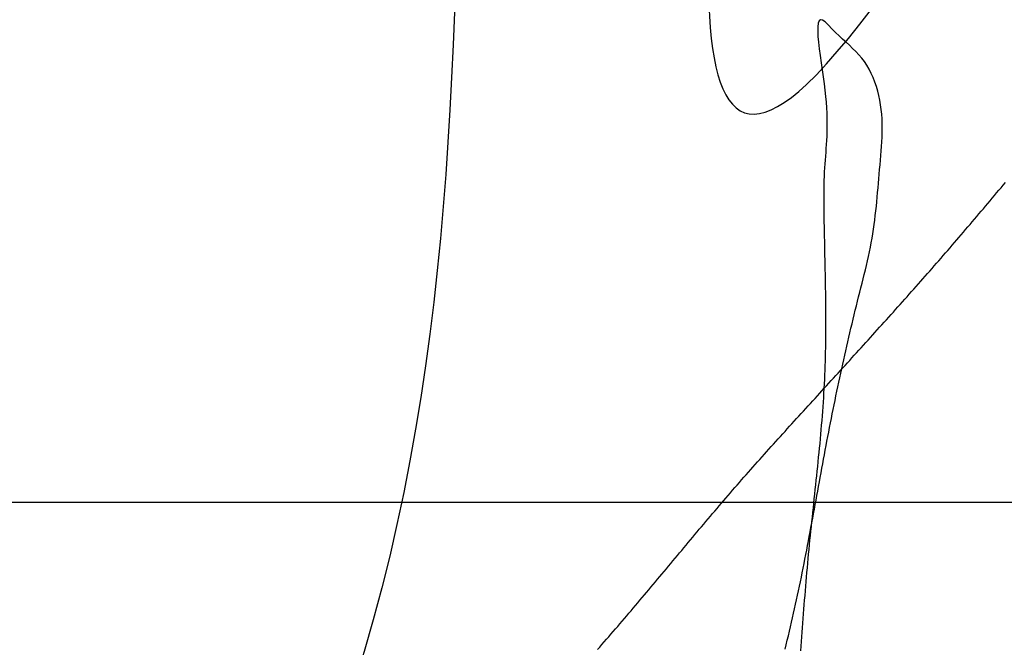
# Model space of a CAD drawing. Header units: millimetres. Extents: x 523431 to 527346, y -48565 to -47721.
# Tile 47 of 217: x 524186.47 to 524189.49, y -47993.19 to -47991.27. Entities that reach past the tile are written whole.
import ezdxf

# ---------------------------------------------------------------- set-up
doc = ezdxf.new("R2010")
doc.units = ezdxf.units.MM

# ---------------------------------------------------------------- blocks, each defined once
blk = doc.blocks.new('A$C0BD840A7')
at = {"color": 5, "start_tangent": (0.355599, 0.934638), "end_tangent": (0, -1)}
blk.add_spline([(4.6109, 9.5897), (3.9309, 10.3285), (3.4819, 9.5712), (2.3569, 2.7773), (1.0659, 1.7115), (-0.0007, 2.7212), (1.7395, 3.9553), (2.1043, 3.0016)], degree=3, dxfattribs=at)
at = {"color": 5, "start_tangent": (-0.346197, 0.938162)}
blk.add_spline([(4.2345, 8.3685), (4.2345, 5.7174), (5.168, 6.9938), (5.168, 5.9138), (5.168, 5.842), (5.1593, 5.842), (5.1712, 5.842)], degree=3, dxfattribs=at)

msp = doc.modelspace()

# ---------------------------------------------------------------- linework, layer by layer
at = {"color": 174}
for p, q in [((524188.9234, -47991.2761), (524188.922, -47991.2868)), ((524188.9263, -47991.2689), (524188.9234, -47991.2761)), ((524188.9307, -47991.2656), (524188.9263, -47991.2689)), ((524188.9369, -47991.2666), (524188.9307, -47991.2656)), ((524188.945, -47991.2724), (524188.9369, -47991.2666)), ((524188.9549, -47991.2821), (524188.945, -47991.2724)), ((524188.922, -47991.2868), (524188.9218, -47991.3004)), ((524188.9218, -47991.3004), (524188.9226, -47991.3165)), ((524188.9656, -47991.2935), (524188.9549, -47991.2821)), ((524188.9765, -47991.3045), (524188.9656, -47991.2935)), ((524188.9873, -47991.3149), (524188.9765, -47991.3045)), ((524188.9226, -47991.3165), (524188.9242, -47991.3348)), ((524188.9242, -47991.3348), (524188.9265, -47991.3546)), ((524188.9981, -47991.3249), (524188.9873, -47991.3149)), ((524189.0087, -47991.3345), (524188.9981, -47991.3249)), ((524189.019, -47991.3439), (524189.0087, -47991.3345)), ((524188.9265, -47991.3546), (524188.9293, -47991.3756)), ((524189.0291, -47991.3534), (524189.019, -47991.3439)), ((524189.0388, -47991.3629), (524189.0291, -47991.3534)), ((524189.0481, -47991.3728), (524189.0388, -47991.3629)), ((524188.9293, -47991.3756), (524188.9324, -47991.3973)), ((524188.9324, -47991.3973), (524188.9356, -47991.4192)), ((524189.0569, -47991.383), (524189.0481, -47991.3728)), ((524189.0652, -47991.3939), (524189.0569, -47991.383)), ((524189.0728, -47991.4054), (524189.0652, -47991.3939)), ((524188.9356, -47991.4192), (524188.9387, -47991.4409)), ((524189.0798, -47991.4175), (524189.0728, -47991.4054)), ((524189.0863, -47991.4301), (524189.0798, -47991.4175)), ((524188.9387, -47991.4409), (524188.9415, -47991.4619)), ((524189.0921, -47991.4431), (524189.0863, -47991.4301)), ((524189.0974, -47991.4566), (524189.0921, -47991.4431)), ((524189.1021, -47991.4703), (524189.0974, -47991.4566)), ((524188.9415, -47991.4619), (524188.9439, -47991.4819)), ((524188.9439, -47991.4819), (524188.9458, -47991.5009)), ((524189.1062, -47991.4842), (524189.1021, -47991.4703)), ((524189.1097, -47991.4983), (524189.1062, -47991.4842)), ((524188.9458, -47991.5009), (524188.9474, -47991.5188)), ((524188.9474, -47991.5188), (524188.9485, -47991.5358)), ((524189.1126, -47991.5124), (524189.1097, -47991.4983)), ((524189.115, -47991.5266), (524189.1126, -47991.5124)), ((524188.9485, -47991.5358), (524188.9494, -47991.552)), ((524189.1169, -47991.5407), (524189.115, -47991.5266)), ((524189.1182, -47991.5549), (524189.1169, -47991.5407)), ((524188.9494, -47991.552), (524188.9499, -47991.5674)), ((524188.9499, -47991.5674), (524188.9501, -47991.5821)), ((524189.1192, -47991.5691), (524189.1182, -47991.5549)), ((524189.1197, -47991.5832), (524189.1192, -47991.5691)), ((524188.9499, -47991.6097), (524188.9494, -47991.6228)), ((524188.9501, -47991.5962), (524188.9499, -47991.6097)), ((524188.9501, -47991.5821), (524188.9501, -47991.5962)), ((524189.1199, -47991.5974), (524189.1197, -47991.5832)), ((524189.1197, -47991.6115), (524189.1199, -47991.5974)), ((524188.9489, -47991.6355), (524188.9481, -47991.6479)), ((524188.9494, -47991.6228), (524188.9489, -47991.6355)), ((524189.1178, -47991.654), (524189.1186, -47991.6399)), ((524189.1186, -47991.6399), (524189.1193, -47991.6257)), ((524189.1193, -47991.6257), (524189.1197, -47991.6115)), ((524188.9473, -47991.6601), (524188.9465, -47991.6721)), ((524188.9481, -47991.6479), (524188.9473, -47991.6601)), ((524189.1156, -47991.6824), (524189.1168, -47991.6682)), ((524189.1168, -47991.6682), (524189.1178, -47991.654)), ((524188.9446, -47991.696), (524188.9437, -47991.708)), ((524188.9455, -47991.6841), (524188.9446, -47991.696)), ((524188.9465, -47991.6721), (524188.9455, -47991.6841)), ((524189.1132, -47991.7107), (524189.1144, -47991.6965)), ((524189.1144, -47991.6965), (524189.1156, -47991.6824)), ((524188.9429, -47991.7202), (524188.9421, -47991.7325)), ((524188.9437, -47991.708), (524188.9429, -47991.7202)), ((524189.1107, -47991.739), (524189.1119, -47991.7249)), ((524189.1119, -47991.7249), (524189.1132, -47991.7107)), ((524188.941, -47991.7583), (524188.9406, -47991.7716)), ((524188.9415, -47991.7452), (524188.941, -47991.7583)), ((524188.9421, -47991.7325), (524188.9415, -47991.7452)), ((524189.1083, -47991.7673), (524189.1095, -47991.7532)), ((524189.1095, -47991.7532), (524189.1107, -47991.739)), ((524188.9404, -47991.7853), (524188.9403, -47991.7992)), ((524188.9406, -47991.7716), (524188.9404, -47991.7853)), ((524189.1058, -47991.7956), (524189.1071, -47991.7815)), ((524189.1071, -47991.7815), (524189.1083, -47991.7673)), ((524189.4707, -47991.7968), (524189.4774, -47991.7888)), ((524189.4774, -47991.7888), (524189.4842, -47991.7807)), ((524189.4842, -47991.7807), (524189.4909, -47991.7726)), ((524189.4909, -47991.7726), (524189.4976, -47991.7646)), ((524188.9403, -47991.7992), (524188.9402, -47991.8133)), ((524188.9402, -47991.8133), (524188.9403, -47991.8276)), ((524189.1032, -47991.8238), (524189.1045, -47991.8097)), ((524189.1045, -47991.8097), (524189.1058, -47991.7956)), ((524189.4436, -47991.829), (524189.4504, -47991.821)), ((524189.4504, -47991.821), (524189.4571, -47991.8129)), ((524189.4571, -47991.8129), (524189.4639, -47991.8049)), ((524189.4639, -47991.8049), (524189.4707, -47991.7968)), ((524188.9403, -47991.8276), (524188.9404, -47991.8421)), ((524188.9404, -47991.8421), (524188.9406, -47991.8567)), ((524189.0986, -47991.866), (524189.1002, -47991.852)), ((524189.1002, -47991.852), (524189.1018, -47991.8379)), ((524189.1018, -47991.8379), (524189.1032, -47991.8238)), ((524189.4233, -47991.8531), (524189.4301, -47991.8451)), ((524189.4301, -47991.8451), (524189.4368, -47991.8371)), ((524189.4368, -47991.8371), (524189.4436, -47991.829)), ((524188.9406, -47991.8567), (524188.9408, -47991.8713)), ((524188.9408, -47991.8713), (524188.941, -47991.886)), ((524189.095, -47991.8941), (524189.0969, -47991.8801)), ((524189.0969, -47991.8801), (524189.0986, -47991.866)), ((524189.3961, -47991.8852), (524189.4029, -47991.8772)), ((524189.4029, -47991.8772), (524189.4097, -47991.8692)), ((524189.4097, -47991.8692), (524189.4165, -47991.8612)), ((524189.4165, -47991.8612), (524189.4233, -47991.8531)), ((524188.941, -47991.886), (524188.9413, -47991.9008)), ((524188.9413, -47991.9008), (524188.9416, -47991.9155)), ((524189.0909, -47991.922), (524189.093, -47991.9081)), ((524189.093, -47991.9081), (524189.095, -47991.8941)), ((524189.3688, -47991.9172), (524189.3756, -47991.9092)), ((524189.3756, -47991.9092), (524189.3825, -47991.9012)), ((524189.3825, -47991.9012), (524189.3893, -47991.8932)), ((524189.3893, -47991.8932), (524189.3961, -47991.8852)), ((524188.9416, -47991.9155), (524188.942, -47991.9301)), ((524188.942, -47991.9301), (524188.9423, -47991.9447)), ((524189.086, -47991.9499), (524189.0886, -47991.936)), ((524189.0886, -47991.936), (524189.0909, -47991.922)), ((524189.3414, -47991.9491), (524189.3483, -47991.9412)), ((524189.3483, -47991.9412), (524189.3551, -47991.9332)), ((524189.3551, -47991.9332), (524189.362, -47991.9252)), ((524189.362, -47991.9252), (524189.3688, -47991.9172)), ((524188.9423, -47991.9447), (524188.9426, -47991.9593)), ((524188.9426, -47991.9593), (524188.9429, -47991.9738)), ((524189.0806, -47991.9776), (524189.0834, -47991.9637)), ((524189.0834, -47991.9637), (524189.086, -47991.9499)), ((524189.3139, -47991.9809), (524189.3208, -47991.973)), ((524189.3208, -47991.973), (524189.3277, -47991.965)), ((524189.3277, -47991.965), (524189.3346, -47991.9571)), ((524189.3346, -47991.9571), (524189.3414, -47991.9491)), ((524188.9429, -47991.9738), (524188.9432, -47991.9882)), ((524188.9432, -47991.9882), (524188.9435, -47992.0026)), ((524188.9435, -47992.0026), (524188.9438, -47992.017)), ((524189.0745, -47992.0053), (524189.0776, -47991.9914)), ((524189.0776, -47991.9914), (524189.0806, -47991.9776)), ((524189.2932, -47992.0047), (524189.3001, -47991.9968)), ((524189.3001, -47991.9968), (524189.307, -47991.9889)), ((524189.307, -47991.9889), (524189.3139, -47991.9809)), ((524188.9438, -47992.017), (524188.9441, -47992.0313)), ((524188.9441, -47992.0313), (524188.9444, -47992.0456)), ((524189.0648, -47992.0466), (524189.0681, -47992.0328)), ((524189.0681, -47992.0328), (524189.0714, -47992.0191)), ((524189.0714, -47992.0191), (524189.0745, -47992.0053)), ((524189.2656, -47992.0364), (524189.2725, -47992.0285)), ((524189.2725, -47992.0285), (524189.2794, -47992.0206)), ((524189.2794, -47992.0206), (524189.2863, -47992.0127)), ((524189.2863, -47992.0127), (524189.2932, -47992.0047)), ((524188.9444, -47992.0456), (524188.9446, -47992.0599)), ((524188.9446, -47992.0599), (524188.9449, -47992.0741)), ((524189.0579, -47992.0741), (524189.0614, -47992.0604)), ((524189.0614, -47992.0604), (524189.0648, -47992.0466)), ((524189.2378, -47992.0679), (524189.2447, -47992.0601)), ((524189.2447, -47992.0601), (524189.2517, -47992.0522)), ((524189.2517, -47992.0522), (524189.2586, -47992.0443)), ((524189.2586, -47992.0443), (524189.2656, -47992.0364)), ((524188.9449, -47992.0741), (524188.9451, -47992.0883)), ((524188.9451, -47992.0883), (524188.9453, -47992.1025)), ((524189.051, -47992.1017), (524189.0544, -47992.0879)), ((524189.0544, -47992.0879), (524189.0579, -47992.0741)), ((524189.2099, -47992.0994), (524189.2169, -47992.0916)), ((524189.2169, -47992.0916), (524189.2238, -47992.0837)), ((524189.2238, -47992.0837), (524189.2308, -47992.0758)), ((524189.2308, -47992.0758), (524189.2378, -47992.0679)), ((524188.9453, -47992.1025), (524188.9455, -47992.1167)), ((524188.9455, -47992.1167), (524188.9456, -47992.1308)), ((524189.044, -47992.1292), (524189.0475, -47992.1154)), ((524189.0475, -47992.1154), (524189.051, -47992.1017)), ((524189.1819, -47992.1309), (524189.1889, -47992.123)), ((524189.1889, -47992.123), (524189.1959, -47992.1152)), ((524189.1959, -47992.1152), (524189.2029, -47992.1073)), ((524189.2029, -47992.1073), (524189.2099, -47992.0994)), ((524188.9456, -47992.1308), (524188.9457, -47992.1449)), ((524188.9457, -47992.1449), (524188.9458, -47992.1589)), ((524189.0372, -47992.1567), (524189.0406, -47992.1429)), ((524189.0406, -47992.1429), (524189.044, -47992.1292)), ((524189.1539, -47992.1622), (524189.1609, -47992.1544)), ((524189.1609, -47992.1544), (524189.1679, -47992.1465)), ((524189.1679, -47992.1465), (524189.1749, -47992.1387)), ((524189.1749, -47992.1387), (524189.1819, -47992.1309)), ((524188.9458, -47992.1589), (524188.9459, -47992.173)), ((524188.9459, -47992.173), (524188.9459, -47992.187)), ((524189.0271, -47992.198), (524189.0305, -47992.1842)), ((524189.0305, -47992.1842), (524189.0338, -47992.1705)), ((524189.0338, -47992.1705), (524189.0372, -47992.1567)), ((524189.1328, -47992.1857), (524189.1399, -47992.1779)), ((524189.1399, -47992.1779), (524189.1469, -47992.17)), ((524189.1469, -47992.17), (524189.1539, -47992.1622)), ((524188.9459, -47992.2151), (524188.9458, -47992.229)), ((524188.9459, -47992.187), (524188.9459, -47992.2011)), ((524188.9459, -47992.2011), (524188.9459, -47992.2151)), ((524189.0206, -47992.2256), (524189.0239, -47992.2118)), ((524189.0239, -47992.2118), (524189.0271, -47992.198)), ((524189.1047, -47992.2169), (524189.1117, -47992.2091)), ((524189.1117, -47992.2091), (524189.1188, -47992.2013)), ((524189.1188, -47992.2013), (524189.1258, -47992.1935)), ((524189.1258, -47992.1935), (524189.1328, -47992.1857)), ((524188.9457, -47992.243), (524188.9455, -47992.257)), ((524188.9458, -47992.229), (524188.9457, -47992.243)), ((524189.0142, -47992.2532), (524189.0174, -47992.2394)), ((524189.0174, -47992.2394), (524189.0206, -47992.2256)), ((524189.0765, -47992.2481), (524189.0835, -47992.2403)), ((524189.0835, -47992.2403), (524189.0906, -47992.2325)), ((524189.0906, -47992.2325), (524189.0976, -47992.2247)), ((524189.0976, -47992.2247), (524189.1047, -47992.2169)), ((524188.9453, -47992.271), (524188.945, -47992.2849)), ((524188.9455, -47992.257), (524188.9453, -47992.271)), ((524189.0079, -47992.2808), (524189.011, -47992.267)), ((524189.011, -47992.267), (524189.0142, -47992.2532)), ((524189.0482, -47992.2793), (524189.0553, -47992.2715)), ((524189.0553, -47992.2715), (524189.0624, -47992.2637)), ((524189.0624, -47992.2637), (524189.0694, -47992.2559)), ((524189.0694, -47992.2559), (524189.0765, -47992.2481)), ((524188.9447, -47992.2989), (524188.9443, -47992.3129)), ((524188.945, -47992.2849), (524188.9447, -47992.2989)), ((524189.0017, -47992.3085), (524189.0048, -47992.2946)), ((524189.0048, -47992.2946), (524189.0079, -47992.2808)), ((524189.02, -47992.3104), (524189.027, -47992.3027)), ((524189.027, -47992.3027), (524189.0341, -47992.2949)), ((524189.0341, -47992.2949), (524189.0412, -47992.2871)), ((524189.0412, -47992.2871), (524189.0482, -47992.2793)), ((524188.9439, -47992.3268), (524188.9434, -47992.3408)), ((524188.9443, -47992.3129), (524188.9439, -47992.3268)), ((524188.9916, -47992.3416), (524188.9987, -47992.3338)), ((524188.9956, -47992.3361), (524188.9986, -47992.3223)), ((524188.9986, -47992.3223), (524189.0017, -47992.3085)), ((524188.9987, -47992.3338), (524189.0058, -47992.326)), ((524189.0058, -47992.326), (524189.0129, -47992.3182)), ((524189.0129, -47992.3182), (524189.02, -47992.3104)), ((524188.9429, -47992.3548), (524188.9423, -47992.3687)), ((524188.9434, -47992.3408), (524188.9429, -47992.3548)), ((524188.9633, -47992.3726), (524188.9704, -47992.3649)), ((524188.9704, -47992.3649), (524188.9775, -47992.3571)), ((524188.9775, -47992.3571), (524188.9846, -47992.3493)), ((524188.9846, -47992.3493), (524188.9916, -47992.3416)), ((524188.9866, -47992.3776), (524188.9896, -47992.3638)), ((524188.9896, -47992.3638), (524188.9926, -47992.35)), ((524188.9926, -47992.35), (524188.9956, -47992.3361)), ((524188.9349, -47992.4037), (524188.942, -47992.396)), ((524188.9416, -47992.3827), (524188.9409, -47992.3967)), ((524188.9423, -47992.3687), (524188.9416, -47992.3827)), ((524188.942, -47992.396), (524188.9491, -47992.3882)), ((524188.9491, -47992.3882), (524188.9562, -47992.3804)), ((524188.9562, -47992.3804), (524188.9633, -47992.3726)), ((524188.9808, -47992.4053), (524188.9837, -47992.3915)), ((524188.9837, -47992.3915), (524188.9866, -47992.3776)), ((524188.9137, -47992.427), (524188.9208, -47992.4193)), ((524188.9208, -47992.4193), (524188.9279, -47992.4115)), ((524188.9279, -47992.4115), (524188.9349, -47992.4037)), ((524188.9392, -47992.4247), (524188.9383, -47992.4388)), ((524188.9401, -47992.4107), (524188.9392, -47992.4247)), ((524188.9409, -47992.3967), (524188.9401, -47992.4107)), ((524188.975, -47992.4331), (524188.9779, -47992.4192)), ((524188.9779, -47992.4192), (524188.9808, -47992.4053)), ((524188.8853, -47992.4581), (524188.8924, -47992.4503)), ((524188.8924, -47992.4503), (524188.8995, -47992.4426)), ((524188.8995, -47992.4426), (524188.9066, -47992.4348)), ((524188.9066, -47992.4348), (524188.9137, -47992.427)), ((524188.9374, -47992.4528), (524188.9363, -47992.4668)), ((524188.9383, -47992.4388), (524188.9374, -47992.4528)), ((524188.9694, -47992.4608), (524188.9722, -47992.4469)), ((524188.9722, -47992.4469), (524188.975, -47992.4331)), ((524188.857, -47992.4892), (524188.8641, -47992.4814)), ((524188.8641, -47992.4814), (524188.8712, -47992.4737)), ((524188.8712, -47992.4737), (524188.8782, -47992.4659)), ((524188.8782, -47992.4659), (524188.8853, -47992.4581)), ((524188.9353, -47992.4809), (524188.9342, -47992.4949)), ((524188.9363, -47992.4668), (524188.9353, -47992.4809)), ((524188.9638, -47992.4886), (524188.9666, -47992.4747)), ((524188.9666, -47992.4747), (524188.9694, -47992.4608)), ((524188.8287, -47992.5204), (524188.8358, -47992.5126)), ((524188.8358, -47992.5126), (524188.8428, -47992.5048)), ((524188.8428, -47992.5048), (524188.8499, -47992.497)), ((524188.8499, -47992.497), (524188.857, -47992.4892)), ((524188.933, -47992.509), (524188.9318, -47992.5231)), ((524188.9342, -47992.4949), (524188.933, -47992.509)), ((524188.9556, -47992.5302), (524188.9583, -47992.5163)), ((524188.9583, -47992.5163), (524188.9611, -47992.5025)), ((524188.9611, -47992.5025), (524188.9638, -47992.4886)), ((524188.8005, -47992.5515), (524188.8075, -47992.5438)), ((524188.8075, -47992.5438), (524188.8146, -47992.5359)), ((524188.8146, -47992.5359), (524188.8216, -47992.5282)), ((524188.8216, -47992.5282), (524188.8287, -47992.5204)), ((524188.9306, -47992.5372), (524188.9293, -47992.5512)), ((524188.9318, -47992.5231), (524188.9306, -47992.5372)), ((524188.9503, -47992.5581), (524188.9529, -47992.5441)), ((524188.9529, -47992.5441), (524188.9556, -47992.5302)), ((524188.7723, -47992.5828), (524188.7794, -47992.575)), ((524188.7794, -47992.575), (524188.7864, -47992.5672)), ((524188.7864, -47992.5672), (524188.7934, -47992.5594)), ((524188.7934, -47992.5594), (524188.8005, -47992.5515)), ((524188.928, -47992.5653), (524188.9266, -47992.5794)), ((524188.9293, -47992.5512), (524188.928, -47992.5653)), ((524188.945, -47992.5859), (524188.9476, -47992.572)), ((524188.9476, -47992.572), (524188.9503, -47992.5581)), ((524188.7443, -47992.6141), (524188.7513, -47992.6063)), ((524188.7513, -47992.6063), (524188.7583, -47992.5985)), ((524188.7583, -47992.5985), (524188.7653, -47992.5906)), ((524188.7653, -47992.5906), (524188.7723, -47992.5828)), ((524188.9238, -47992.6077), (524188.9224, -47992.6218)), ((524188.9252, -47992.5935), (524188.9238, -47992.6077)), ((524188.9266, -47992.5794), (524188.9252, -47992.5935)), ((524188.9397, -47992.6137), (524188.9423, -47992.5998)), ((524188.9423, -47992.5998), (524188.945, -47992.5859)), ((524188.7164, -47992.6456), (524188.7233, -47992.6377)), ((524188.7233, -47992.6377), (524188.7303, -47992.6299)), ((524188.7303, -47992.6299), (524188.7373, -47992.622)), ((524188.7373, -47992.622), (524188.7443, -47992.6141)), ((524188.921, -47992.6359), (524188.9195, -47992.65)), ((524188.9224, -47992.6218), (524188.921, -47992.6359)), ((524188.9346, -47992.6416), (524188.9371, -47992.6276)), ((524188.9371, -47992.6276), (524188.9397, -47992.6137)), ((524188.6955, -47992.6692), (524188.7025, -47992.6613)), ((524188.7025, -47992.6613), (524188.7094, -47992.6535)), ((524188.7094, -47992.6535), (524188.7164, -47992.6456)), ((524188.918, -47992.6642), (524188.9165, -47992.6783)), ((524188.9195, -47992.65), (524188.918, -47992.6642)), ((524188.9294, -47992.6694), (524188.932, -47992.6555)), ((524188.932, -47992.6555), (524188.9346, -47992.6416)), ((524188.6678, -47992.7009), (524188.6747, -47992.693)), ((524188.6747, -47992.693), (524188.6817, -47992.685)), ((524188.6817, -47992.685), (524188.6886, -47992.6771)), ((524188.6886, -47992.6771), (524188.6955, -47992.6692)), ((524188.915, -47992.6924), (524188.9135, -47992.7066)), ((524188.9165, -47992.6783), (524188.915, -47992.6924)), ((524188.9218, -47992.7112), (524188.9243, -47992.6973)), ((524188.9243, -47992.6973), (524188.9269, -47992.6834)), ((524188.9269, -47992.6834), (524188.9294, -47992.6694)), ((524188.6403, -47992.7327), (524188.6472, -47992.7247)), ((524188.6472, -47992.7247), (524188.6541, -47992.7168)), ((524188.6541, -47992.7168), (524188.661, -47992.7088)), ((524188.661, -47992.7088), (524188.6678, -47992.7009)), ((524188.912, -47992.7207), (524188.9105, -47992.7348)), ((524188.9135, -47992.7066), (524188.912, -47992.7207)), ((524188.9167, -47992.7391), (524188.9192, -47992.7252)), ((524188.9192, -47992.7252), (524188.9218, -47992.7112)), ((524188.613, -47992.7646), (524188.6198, -47992.7566)), ((524188.6198, -47992.7566), (524188.6267, -47992.7486)), ((524188.6267, -47992.7486), (524188.6335, -47992.7406)), ((524188.6335, -47992.7406), (524188.6403, -47992.7327)), ((524188.909, -47992.749), (524188.9075, -47992.7631)), ((524188.9105, -47992.7348), (524188.909, -47992.749)), ((524188.9116, -47992.767), (524188.9142, -47992.753)), ((524188.9142, -47992.753), (524188.9167, -47992.7391)), ((524188.5858, -47992.7966), (524188.5926, -47992.7886)), ((524188.5926, -47992.7886), (524188.5994, -47992.7806)), ((524188.5994, -47992.7806), (524188.6062, -47992.7726)), ((524188.6062, -47992.7726), (524188.613, -47992.7646)), ((524188.906, -47992.7773), (524188.9045, -47992.7914)), ((524188.9075, -47992.7631), (524188.906, -47992.7773)), ((524188.9065, -47992.7948), (524188.9091, -47992.7809)), ((524188.9091, -47992.7809), (524188.9116, -47992.767)), ((524188.5655, -47992.8207), (524188.5723, -47992.8127)), ((524188.5723, -47992.8127), (524188.579, -47992.8046)), ((524188.579, -47992.8046), (524188.5858, -47992.7966)), ((524188.9013, -47992.8227), (524188.9039, -47992.8088)), ((524188.903, -47992.8056), (524188.9015, -47992.8197)), ((524188.9045, -47992.7914), (524188.903, -47992.8056)), ((524188.9039, -47992.8088), (524188.9065, -47992.7948)), ((524188.5385, -47992.8529), (524188.5452, -47992.8448)), ((524188.5452, -47992.8448), (524188.552, -47992.8368)), ((524188.552, -47992.8368), (524188.5587, -47992.8287)), ((524188.5587, -47992.8287), (524188.5655, -47992.8207)), ((524188.8961, -47992.8505), (524188.8987, -47992.8366)), ((524188.8986, -47992.848), (524188.8972, -47992.8621)), ((524188.9001, -47992.8339), (524188.8986, -47992.848)), ((524188.8987, -47992.8366), (524188.9013, -47992.8227)), ((524188.9015, -47992.8197), (524188.9001, -47992.8339)), ((524188.5115, -47992.8851), (524188.5182, -47992.877)), ((524188.5182, -47992.877), (524188.525, -47992.869)), ((524188.525, -47992.869), (524188.5317, -47992.8609)), ((524188.5317, -47992.8609), (524188.5385, -47992.8529)), ((524188.8882, -47992.8923), (524188.8909, -47992.8784)), ((524188.8909, -47992.8784), (524188.8935, -47992.8644)), ((524188.8935, -47992.8644), (524188.8961, -47992.8505)), ((524188.8958, -47992.8763), (524188.8945, -47992.8904)), ((524188.8972, -47992.8621), (524188.8958, -47992.8763)), ((524188.4846, -47992.9174), (524188.4913, -47992.9093)), ((524188.4913, -47992.9093), (524188.498, -47992.9012)), ((524188.498, -47992.9012), (524188.5048, -47992.8932)), ((524188.5048, -47992.8932), (524188.5115, -47992.8851)), ((524188.8828, -47992.9201), (524188.8855, -47992.9062)), ((524188.8855, -47992.9062), (524188.8882, -47992.8923)), ((524188.8931, -47992.9046), (524188.8918, -47992.9187)), ((524188.8945, -47992.8904), (524188.8931, -47992.9046)), ((524188.4644, -47992.9416), (524188.4711, -47992.9335)), ((524188.4711, -47992.9335), (524188.4779, -47992.9254)), ((524188.4779, -47992.9254), (524188.4846, -47992.9174)), ((524188.8773, -47992.9479), (524188.8801, -47992.934)), ((524188.8801, -47992.934), (524188.8828, -47992.9201)), ((524188.8905, -47992.9328), (524188.8892, -47992.947)), ((524188.8918, -47992.9187), (524188.8905, -47992.9328)), ((524188.4375, -47992.9738), (524188.4442, -47992.9658)), ((524188.4442, -47992.9658), (524188.4509, -47992.9577)), ((524188.4509, -47992.9577), (524188.4577, -47992.9496)), ((524188.4577, -47992.9496), (524188.4644, -47992.9416)), ((524188.8717, -47992.9756), (524188.8745, -47992.9618)), ((524188.8745, -47992.9618), (524188.8773, -47992.9479)), ((524188.888, -47992.9611), (524188.8867, -47992.9752)), ((524188.8892, -47992.947), (524188.888, -47992.9611)), ((524188.4105, -47993.0061), (524188.4172, -47992.998)), ((524188.4172, -47992.998), (524188.424, -47992.99)), ((524188.424, -47992.99), (524188.4307, -47992.9819)), ((524188.4307, -47992.9819), (524188.4375, -47992.9738)), ((524188.866, -47993.0034), (524188.8689, -47992.9895)), ((524188.8689, -47992.9895), (524188.8717, -47992.9756)), ((524188.8855, -47992.9893), (524188.8843, -47993.0035)), ((524188.8867, -47992.9752), (524188.8855, -47992.9893)), ((524188.3834, -47993.0383), (524188.3902, -47993.0302)), ((524188.3902, -47993.0302), (524188.397, -47993.0222)), ((524188.397, -47993.0222), (524188.4037, -47993.0141)), ((524188.4037, -47993.0141), (524188.4105, -47993.0061)), ((524188.8601, -47993.0311), (524188.8631, -47993.0172)), ((524188.8631, -47993.0172), (524188.866, -47993.0034)), ((524188.8831, -47993.0176), (524188.882, -47993.0317)), ((524188.8843, -47993.0035), (524188.8831, -47993.0176)), ((524188.3631, -47993.0624), (524188.3699, -47993.0544)), ((524188.3699, -47993.0544), (524188.3767, -47993.0463)), ((524188.3767, -47993.0463), (524188.3834, -47993.0383)), ((524188.8511, -47993.0726), (524188.8541, -47993.0587)), ((524188.8541, -47993.0587), (524188.8572, -47993.0449)), ((524188.8572, -47993.0449), (524188.8601, -47993.0311)), ((524188.8797, -47993.06), (524188.8786, -47993.0741)), ((524188.8808, -47993.0459), (524188.8797, -47993.06)), ((524188.882, -47993.0317), (524188.8808, -47993.0459)), ((524188.3359, -47993.0944), (524188.3427, -47993.0864)), ((524188.3427, -47993.0864), (524188.3495, -47993.0784)), ((524188.3495, -47993.0784), (524188.3563, -47993.0704)), ((524188.3563, -47993.0704), (524188.3631, -47993.0624)), ((524188.8448, -47993.1002), (524188.848, -47993.0864)), ((524188.848, -47993.0864), (524188.8511, -47993.0726)), ((524188.8775, -47993.0882), (524188.8764, -47993.1023)), ((524188.8786, -47993.0741), (524188.8775, -47993.0882)), ((524188.3085, -47993.1264), (524188.3153, -47993.1184)), ((524188.3153, -47993.1184), (524188.3222, -47993.1104)), ((524188.3222, -47993.1104), (524188.329, -47993.1024)), ((524188.329, -47993.1024), (524188.3359, -47993.0944)), ((524188.8384, -47993.1277), (524188.8416, -47993.114)), ((524188.8416, -47993.114), (524188.8448, -47993.1002)), ((524188.8753, -47993.1165), (524188.8742, -47993.1306)), ((524188.8764, -47993.1023), (524188.8753, -47993.1165)), ((524188.2809, -47993.1582), (524188.2878, -47993.1503)), ((524188.2878, -47993.1503), (524188.2947, -47993.1423)), ((524188.2947, -47993.1423), (524188.3016, -47993.1344)), ((524188.3016, -47993.1344), (524188.3085, -47993.1264)), ((524188.8318, -47993.1553), (524188.8351, -47993.1415)), ((524188.8351, -47993.1415), (524188.8384, -47993.1277)), ((524188.8732, -47993.1447), (524188.8721, -47993.1588)), ((524188.8742, -47993.1306), (524188.8732, -47993.1447)), ((524188.2601, -47993.182), (524188.267, -47993.1741)), ((524188.267, -47993.1741), (524188.274, -47993.1662)), ((524188.274, -47993.1662), (524188.2809, -47993.1582)), ((524188.8252, -47993.1828), (524188.8285, -47993.1691)), ((524188.8285, -47993.1691), (524188.8318, -47993.1553)), ((524188.8711, -47993.1729), (524188.8701, -47993.187)), ((524188.8721, -47993.1588), (524188.8711, -47993.1729)), ((524188.2461, -47993.1978), (524188.2531, -47993.1899)), ((524188.2531, -47993.1899), (524188.2601, -47993.182)), ((524188.8218, -47993.1966), (524188.8252, -47993.1828)), ((524188.8701, -47993.187), (524188.8691, -47993.2012))]:
    msp.add_line(p, q, dxfattribs=at)
msp.add_line((524207.2903, -47992.7462), (524142.2903, -47992.7462))

# ---------------------------------------------------------------- block references
msp.add_blockref('A$C0BD840A7', (524184.6533, -47997.1811))

doc.saveas('drawing.dxf')
